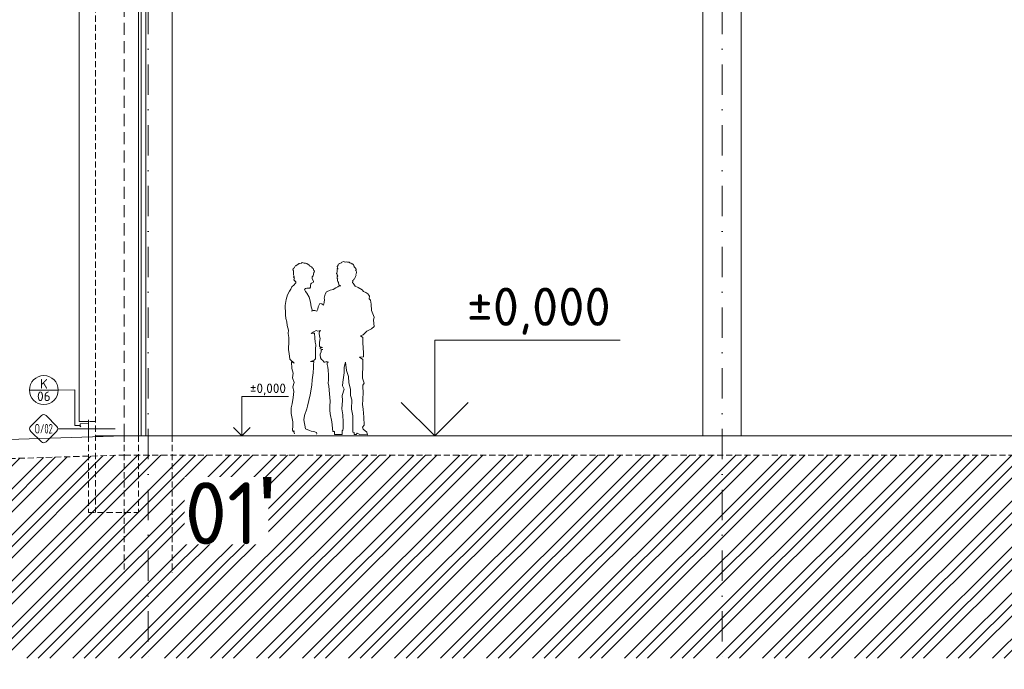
# Model space of a CAD drawing. Header units: millimetres. Extents: x -746391 to 410178, y -169697 to 100555.
# Tile 3 of 179: x -154942 to -144648, y -60278 to -53487. Entities that reach past the tile are written whole.
import ezdxf
from ezdxf.enums import TextEntityAlignment as Align

# ---------------------------------------------------------------- set-up
doc = ezdxf.new("R2010")
doc.units = ezdxf.units.MM
for name, pattern in [('CENTERX2', [101.6, 63.5, -12.7, 12.7, -12.7]), ('DASHDOT', [25.4, 12.7, -6.35, 0, -6.35]), ('DASHED', [19.05, 12.7, -6.35]), ('HIDDEN', [9.525, 6.35, -3.175])]:
    doc.linetypes.add(name, pattern=pattern)
doc.layers.get('0').update_dxf_attribs({"color": 9})
for name, color, linetype, lineweight in [('A99_N_kce-pohl', 9, 'Continuous', 9), ('A99_N_kce-rez-sil', 9, 'Continuous', 18), ('A99_N_koty-200-vysk', 9, 'Continuous', 9), ('A99_N_koty-50-vysk', 9, 'Continuous', 9), ('A99_N_txt-popis-200', 9, 'Continuous', 5), ('A99_N_znaceni 50', 9, 'Continuous', 5), ('A99_S_kce-pohl', 9, 'Continuous', 5), ('A99_S_kce-rez-sil', 9, 'Continuous', 15), ('A99_S_kce-rez-ten', 9, 'Continuous', 9), ('A99_S_osy', 9, 'CENTERX2', 5), ('A99_S_sraf', 9, 'Continuous', 9)]:
    doc.layers.add(name, color=color, linetype=linetype, lineweight=lineweight)
doc.styles.add('A99_kota', font='isocpeur.ttf', dxfattribs={"height": 2})
doc.styles.add('A99_popis', font='isocpeur.ttf')
doc.styles.add('ad_popis 100', font='isocpeur.ttf', dxfattribs={"height": 200})

# ---------------------------------------------------------------- blocks, each defined once
blk = doc.blocks.new('*U21')
at = {"color": 0, "linetype": 'ByBlock', "lineweight": -2}
blk.add_line((-3, 0), (7, 0), dxfattribs=at)
for points in [[(0, 0), (0, 5), (0, 5), (9.7, 5)], [(-1.75, 1.75), (0, 0), (1.75, 1.75)]]:
    blk.add_lwpolyline(points, dxfattribs=at)
at = {"color": 0, "linetype": 'ByBlock', "lineweight": -2, "style": 'A99_kota'}
for tag, p in [('VYSKA', (9.2, 7.75)), ('POPIS', (9.2, 4.5))]:
    blk.add_attdef(tag, text='', height=2, dxfattribs=at).set_placement(p, align=Align.TOP_RIGHT)
blk = doc.blocks.new('*U29')
at = {"color": 0, "linetype": 'ByBlock', "lineweight": -2}
blk.add_line((-3, 0), (7, 0), dxfattribs=at)
for points in [[(0, 0), (0, 8.2), (0, 8.2), (9.7, 8.2)], [(-1.75, 1.75), (0, 0), (1.75, 1.75)]]:
    blk.add_lwpolyline(points, dxfattribs=at)
at = {"color": 0, "linetype": 'ByBlock', "lineweight": -2, "style": 'A99_kota'}
for tag, p in [('VYSKA', (9.2, 10.95)), ('POPIS', (9.2, 7.7))]:
    blk.add_attdef(tag, text='', height=2, dxfattribs=at).set_placement(p, align=Align.TOP_RIGHT)
blk = doc.blocks.new('*U57')
at = {"color": 0}
for p, q in [((-0.72, 4.14), (-4.15, 0.71)), ((4.14, 0.71), (0.71, 4.14)), ((-4.15, -0.72), (-0.72, -4.15)), ((0.71, -4.15), (4.14, -0.72)), ((4.44, 0), (22.39, 0))]:
    blk.add_line(p, q, dxfattribs=at)
for centre, start, end in [((0, 3.42), 45, 135), ((-3.43, 0), 135, 225), ((3.42, 0), 315, 45), ((0, -3.43), 225, 315)]:
    blk.add_arc(centre, 1.01, start, end, dxfattribs=at)
at = {"color": 0, "linetype": 'ByBlock', "style": 'A99_popis', "width": 0.953108}
blk.add_attdef('SKLADBA', text='', height=3, rotation=0.0103, dxfattribs=at).set_placement((-2.86, -1.51), (2.86, -1.5), align=Align.FIT)
blk = doc.blocks.new('A$C09EE4D6F')
at = {"color": 8, "linetype": 'Continuous', "lineweight": 5}
for p, q in [((-83.4, 1395.7), (-80.8, 1407.9)), ((-80.8, 1407.9), (-75.5, 1409.5)), ((-75.5, 1409.5), (-73.3, 1414.6)), ((-73.3, 1414.6), (-69.3, 1424.2)), ((-69.3, 1424.2), (-64.4, 1422.1)), ((-64.4, 1422.1), (-54.2, 1430.7)), ((-54.2, 1430.7), (-48.3, 1435.6)), ((-48.3, 1435.6), (-40.8, 1442)), ((-40.8, 1442), (-38.3, 1439)), ((-38.3, 1439), (-32.2, 1444.1)), ((-32.2, 1444.1), (-18.3, 1445.8)), ((-18.3, 1445.8), (-13.7, 1450.4)), ((-13.7, 1450.4), (3.5, 1447.3)), ((3.5, 1447.3), (13.5, 1445.5)), ((13.5, 1445.5), (26.1, 1443.3)), ((26.1, 1443.3), (36.8, 1436.5)), ((36.8, 1436.5), (41.6, 1433.5)), ((41.6, 1433.5), (46.4, 1430.4)), ((46.4, 1430.4), (51.1, 1427.5)), ((51.1, 1427.5), (51.2, 1421.8)), ((51.2, 1421.8), (54.2, 1421.9)), ((54.2, 1421.9), (59.1, 1419.8)), ((59.1, 1419.8), (65.7, 1416.9)), ((65.7, 1416.9), (70.8, 1411.9)), ((70.8, 1411.9), (70.4, 1407.4)), ((70.4, 1407.4), (78.5, 1403.3)), ((78.5, 1403.3), (82.8, 1395.3)), ((279.4, 1411.1), (283.1, 1416.8)), ((288.7, 1405.1), (279.4, 1411.1)), ((281.2, 1423.3), (283.4, 1426.5)), ((283.1, 1416.8), (281.2, 1423.3)), ((281.9, 1395.4), (282.4, 1405.4)), ((282.4, 1405.4), (288.7, 1405.1)), ((283.4, 1426.5), (285.5, 1429.7)), ((285.5, 1429.7), (287.7, 1432.9)), ((287.1, 1436.8), (289.4, 1439.9)), ((287.7, 1432.9), (287.1, 1436.8)), ((289.4, 1439.9), (295.2, 1444.1)), ((293.8, 1446.1), (298.2, 1449.3)), ((295.2, 1444.1), (293.8, 1446.1)), ((298.2, 1449.3), (303.6, 1449.2)), ((303.6, 1449.2), (306.4, 1453.8)), ((306.4, 1453.8), (309, 1452.3)), ((309, 1452.3), (314.3, 1454.7)), ((314.3, 1454.7), (316.9, 1455.8)), ((316.9, 1455.8), (319.6, 1462.1)), ((319.6, 1462.1), (326.4, 1462.8)), ((326.4, 1462.8), (332.2, 1466.5)), ((332.2, 1466.5), (339, 1465.5)), ((339, 1465.5), (341.5, 1463.1)), ((341.5, 1463.1), (348.8, 1462.5)), ((348.8, 1462.5), (359.3, 1463.5)), ((359.3, 1463.5), (366.9, 1461.8)), ((366.9, 1461.8), (374.7, 1461.7)), ((374.7, 1461.7), (378.9, 1461.6)), ((378.9, 1461.6), (384.8, 1457.2)), ((384.8, 1457.2), (384.8, 1457.2)), ((384.8, 1457.2), (392, 1455.1)), ((392, 1455.1), (396.8, 1453.7)), ((396.8, 1453.7), (400.3, 1450)), ((400.3, 1450), (409.2, 1447.8)), ((409.2, 1447.8), (416, 1441.6)), ((416, 1441.6), (420.3, 1433.5)), ((420.3, 1433.5), (424.2, 1430.1)), ((424.2, 1430.1), (420.8, 1426.2)), ((420.8, 1426.2), (436.8, 1409.2)), ((436.8, 1409.2), (439.6, 1401.1)), ((-90.7, 1388.3), (-88.3, 1399.2)), ((-86, 1383.5), (-90.7, 1388.3)), ((-88.3, 1399.2), (-83.4, 1395.7)), ((-85.3, 1380.1), (-86, 1383.5)), ((-83.5, 1372.2), (-85.3, 1380.1)), ((-85.1, 1361.6), (-83.5, 1372.2)), ((-82.9, 1345.8), (-85.1, 1361.6)), ((-78.7, 1336.4), (-82.9, 1345.8)), ((-82.3, 1326.8), (-78.7, 1336.4)), ((-79.1, 1323), (-82.3, 1326.8)), ((-75.9, 1319.3), (-79.1, 1323)), ((-76.9, 1314.4), (-75.9, 1319.3)), ((82.4, 1340.6), (73.2, 1333.4)), ((73.2, 1333.4), (73.5, 1318.8)), ((85.3, 1368.6), (82.4, 1340.6)), ((82.8, 1395.3), (85, 1386.5)), ((85, 1386.5), (92.3, 1381)), ((88.3, 1372.8), (85.3, 1368.6)), ((92.3, 1381), (88.3, 1372.8)), ((277.2, 1365.9), (281.1, 1380.4)), ((282.1, 1359.8), (277.2, 1365.9)), ((281.1, 1380.4), (281.9, 1395.4)), ((281.1, 1352.1), (282.1, 1359.8)), ((287.1, 1346.9), (281.1, 1352.1)), ((283.1, 1336.5), (287.1, 1346.9)), ((283.3, 1322.2), (283.1, 1336.5)), ((286.7, 1321.6), (283.3, 1322.2)), ((285.6, 1314.8), (286.7, 1321.6)), ((426.8, 1322.8), (422.7, 1322.2)), ((422.7, 1322.2), (423.3, 1318.1)), ((431.1, 1328.8), (426.8, 1322.8)), ((433.9, 1335.6), (431.1, 1328.8)), ((434.5, 1343), (433.9, 1335.6)), ((439.6, 1401.1), (434.1, 1394.5)), ((434.1, 1394.5), (439.3, 1393)), ((436.9, 1349.9), (434.5, 1343)), ((441.9, 1365.6), (436.8, 1360.4)), ((436.8, 1360.4), (442.1, 1355.2)), ((442.1, 1355.2), (436.9, 1349.9)), ((439.3, 1393), (442.6, 1377.8)), ((442.6, 1377.8), (441.9, 1365.6)), ((-104.6, 1226.7), (-94.9, 1245.1)), ((-94.9, 1245.1), (-77.2, 1264.4)), ((-79, 1304.1), (-76.9, 1314.4)), ((-74.3, 1299.3), (-79, 1304.1)), ((-77.2, 1264.4), (-69.1, 1273.4)), ((-69.2, 1294.8), (-74.3, 1299.3)), ((-74.3, 1299.3), (-74.3, 1299.3)), ((-69.8, 1288.1), (-69.2, 1294.8)), ((-64.1, 1291.8), (-69.8, 1288.1)), ((-69.1, 1273.4), (-64, 1278.9)), ((-64, 1278.9), (-64.1, 1291.8)), ((30.6, 1238.4), (19.9, 1235.1)), ((43, 1238.7), (30.6, 1238.4)), ((55.1, 1238.2), (43, 1238.7)), ((59.3, 1246.5), (55.1, 1238.2)), ((60.9, 1260.5), (59.3, 1246.5)), ((62.4, 1275.5), (60.9, 1260.5)), ((69.5, 1281.3), (62.4, 1275.5)), ((82.9, 1285.6), (69.5, 1281.3)), ((73.5, 1318.8), (84.8, 1293.4)), ((84.8, 1293.4), (82.9, 1285.6)), ((250, 1231.8), (273.6, 1244.2)), ((273.6, 1244.2), (290.5, 1253)), ((284.5, 1308), (285.6, 1314.8)), ((289.8, 1299.2), (284.5, 1308)), ((295.2, 1290.4), (289.8, 1299.2)), ((290.5, 1253), (299.8, 1263.9)), ((294, 1287.8), (295.2, 1290.4)), ((294.5, 1285.1), (294, 1287.8)), ((296, 1277.6), (294.5, 1285.1)), ((297.5, 1270.2), (296, 1277.6)), ((314, 1264.1), (297.5, 1270.2)), ((299.8, 1263.9), (314, 1264.1)), ((413.5, 1307.6), (409, 1306.7)), ((409, 1306.7), (412.9, 1304.2)), ((412.9, 1304.2), (412.6, 1290.9)), ((412.6, 1290.9), (417.2, 1287.1)), ((417, 1313.6), (413.5, 1307.6)), ((421.1, 1314.6), (417, 1313.6)), ((417.2, 1287.1), (424.1, 1278.1)), ((423.3, 1318.1), (421.1, 1314.6)), ((424.1, 1278.1), (429.5, 1271.2)), ((429.5, 1271.2), (433.6, 1263.6)), ((433.6, 1263.6), (460.9, 1253)), ((460.9, 1253), (493.6, 1232.9)), ((-142.3, 1140.4), (-129.5, 1179.4)), ((-129.5, 1179.4), (-114.3, 1208.4)), ((-114.3, 1208.4), (-104.6, 1226.7)), ((19.9, 1235.1), (12, 1226.9)), ((12, 1226.9), (20.8, 1210.3)), ((20.8, 1210.3), (31.7, 1195.7)), ((31.7, 1195.7), (50.2, 1162.7)), ((50.2, 1162.7), (62.6, 1121.1)), ((176, 1157.9), (183.8, 1189.5)), ((180.7, 1144.6), (176, 1157.9)), ((183.8, 1189.5), (194.5, 1209.5)), ((194.5, 1209.5), (224.5, 1224.2)), ((224.5, 1224.2), (250, 1231.8)), ((493.6, 1232.9), (505.3, 1220)), ((505.3, 1220), (524.2, 1211)), ((524.2, 1211), (542.1, 1200.1)), ((542.1, 1200.1), (550.9, 1190.2)), ((550.9, 1190.2), (555.6, 1180.5)), ((555.6, 1180.5), (554.1, 1158)), ((554.1, 1158), (564.5, 1147.8)), ((-148.9, 1090.2), (-142.3, 1140.4)), ((-147.3, 1066.4), (-148.9, 1090.2)), ((62.6, 1121.1), (65.6, 1101.2)), ((65.6, 1101.2), (68.6, 1081.2)), ((68.6, 1081.2), (78.5, 1057.8)), ((126.9, 1063.8), (129.2, 1082.8)), ((129.2, 1082.8), (136.7, 1100.4)), ((136.7, 1100.4), (141.6, 1111.9)), ((141.6, 1111.9), (159.4, 1109.8)), ((159.4, 1109.8), (173.2, 1098.4)), ((173.2, 1098.4), (176.9, 1121.5)), ((176.9, 1121.5), (180.7, 1144.6)), ((564.5, 1147.8), (571.2, 1114.8)), ((571.2, 1114.8), (575.9, 1062.9)), ((-145.7, 1042.7), (-147.3, 1066.4)), ((-143.7, 1011.8), (-145.7, 1042.7)), ((-141.6, 981), (-143.7, 1011.8)), ((78.5, 1057.8), (75.8, 1045.3)), ((75.8, 1045.3), (87.3, 1050.9)), ((87.3, 1050.9), (100.2, 1051.3)), ((100.2, 1051.3), (118.7, 1046.6)), ((118.7, 1046.6), (126.9, 1063.8)), ((118.7, 1046.6), (118.7, 1046.6)), ((575.9, 1062.9), (598.1, 1005.1)), ((598.1, 1005.1), (593.5, 980.3)), ((-132.4, 951.5), (-141.6, 981)), ((-129.7, 920.7), (-132.4, 951.5)), ((-123.1, 902.2), (-129.7, 920.7)), ((578.5, 907), (540.2, 887.6)), ((600.2, 927.4), (578.5, 907)), ((593.5, 980.3), (600.2, 927.4)), ((-116.6, 883.7), (-123.1, 902.2)), ((-118.2, 855.5), (-116.6, 883.7)), ((-112.1, 820.6), (-118.2, 855.5)), ((96.4, 872.5), (72.9, 857.7)), ((72.9, 857.7), (100.4, 861.5)), ((115, 884.2), (96.4, 872.5)), ((100.4, 861.5), (105.5, 824.3)), ((128.3, 880.4), (115, 884.2)), ((152.5, 886.8), (128.3, 880.4)), ((140.1, 864.3), (142.4, 877.7)), ((145, 839.1), (140.1, 864.3)), ((142.4, 877.7), (152.5, 886.8)), ((149.1, 818.5), (145, 839.1)), ((510.3, 856.7), (486.3, 848.8)), ((486.3, 848.8), (506.3, 833.3)), ((506.3, 833.3), (509.1, 789.5)), ((540.2, 887.6), (510.3, 856.7)), ((-112.3, 717.6), (-112.2, 795)), ((-112.2, 795), (-112.1, 820.6)), ((105.5, 824.3), (107.6, 786.8)), ((107.6, 786.8), (113.5, 765.4)), ((113.5, 765.4), (113.5, 728.5)), ((146.2, 787.9), (149.1, 818.5)), ((146.8, 751.8), (146.2, 787.9)), ((171.3, 744.6), (146.8, 751.8)), ((150.5, 742.6), (171.3, 744.6)), ((151.7, 730.7), (150.5, 742.6)), ((509.1, 789.5), (514.4, 705.5)), ((-107.3, 688.5), (-112.3, 717.6)), ((-99.1, 640.9), (-107.3, 688.5)), ((113.5, 728.5), (113.5, 691.6)), ((113.5, 691.6), (113.5, 647)), ((174.4, 725.9), (151.7, 730.7)), ((152.5, 688.4), (160.9, 707.3)), ((153.4, 681.2), (152.5, 688.4)), ((156.4, 657.2), (153.4, 681.2)), ((160.6, 721.7), (174.4, 725.9)), ((160.9, 707.3), (160.6, 721.7)), ((516.5, 671.4), (482.4, 669.3)), ((482.4, 669.3), (510.3, 649.6)), ((514.4, 705.5), (516.5, 671.4)), ((-64.4, 607.4), (-99.1, 640.9)), ((-81.7, 562.9), (-85.7, 617.9)), ((-85.7, 617.9), (-64.4, 607.4)), ((103.1, 635.3), (74, 623.6)), ((74, 623.6), (101.5, 624.1)), ((101.5, 624.1), (97.8, 596.8)), ((97.8, 596.8), (98, 575.6)), ((113.5, 647), (103.1, 635.3)), ((165.7, 641.7), (156.4, 657.2)), ((173.9, 638.2), (165.7, 641.7)), ((186.7, 620.2), (173.9, 638.2)), ((192.3, 622), (186.7, 620.2)), ((209.9, 627.5), (192.3, 622)), ((222.9, 622), (209.9, 627.5)), ((212.5, 601), (212.9, 622.2)), ((219.1, 580.9), (212.5, 601)), ((212.9, 622.2), (222.9, 622)), ((222.4, 554.4), (219.1, 580.9)), ((365.4, 625.3), (355.2, 581.5)), ((355.2, 581.5), (357.1, 536.5)), ((374.8, 554.9), (365.4, 625.3)), ((510.3, 649.6), (511.2, 576.9)), ((-70.1, 524.6), (-81.7, 562.9)), ((-74.4, 484.9), (-70.1, 524.6)), ((98.4, 529.6), (89.9, 472)), ((98, 575.6), (98.4, 529.6)), ((227.2, 515.8), (222.4, 554.4)), ((226.5, 476.8), (227.2, 515.8)), ((357.1, 536.5), (348.1, 457.6)), ((392.8, 504.7), (374.8, 554.9)), ((397.3, 451.6), (392.8, 504.7)), ((511.2, 576.9), (511.7, 534.6)), ((511.7, 534.6), (512.1, 492.3)), ((-61.5, 447.1), (-74.4, 484.9)), ((-71.1, 408.2), (-61.5, 447.1)), ((88.1, 427.8), (76.6, 344.6)), ((89.9, 472), (88.1, 427.8)), ((225.8, 443.1), (226.5, 476.8)), ((231.4, 425.1), (225.8, 443.1)), ((234.7, 388.4), (231.4, 425.1)), ((348.1, 457.6), (344.5, 426)), ((344.5, 426), (360.6, 398.5)), ((412.1, 400.4), (397.3, 451.6)), ((512.1, 492.3), (526.3, 452.5)), ((526.3, 452.5), (513.8, 436.2)), ((513.8, 436.2), (515.9, 415.7)), ((515.9, 415.7), (519.6, 379.5)), ((-61.5, 369.5), (-71.1, 408.2)), ((-67.2, 319.7), (-64.3, 344.6)), ((-64.3, 344.6), (-61.5, 369.5)), ((76.6, 344.6), (56.6, 251.1)), ((243.1, 295.7), (234.7, 388.4)), ((360.6, 398.5), (345, 345.2)), ((345, 345.2), (348.1, 303.3)), ((413.1, 347.2), (412.1, 400.4)), ((425.3, 309.1), (413.1, 347.2)), ((519.6, 379.5), (517.2, 313.5)), ((-82.3, 233.2), (-73.4, 266.7)), ((-73.4, 266.7), (-67.2, 319.7)), ((56.6, 251.1), (51.4, 226.9)), ((241.2, 253.5), (243.1, 295.7)), ((244.2, 221.5), (241.2, 253.5)), ((348.1, 303.3), (343, 232.8)), ((425.2, 231.9), (425.3, 309.1)), ((517.2, 313.5), (515.7, 273.2)), ((515.7, 273.2), (522, 233.4)), ((-79.5, 186.6), (-82.3, 233.2)), ((-63.8, 117.3), (-79.5, 186.6)), ((32.2, 170.7), (26.8, 134.8)), ((51.4, 226.9), (32.2, 170.7)), ((247.2, 189.5), (244.2, 221.5)), ((262.3, 122.1), (247.2, 189.5)), ((343, 232.8), (353.2, 183.2)), ((353.2, 183.2), (356.4, 122.1)), ((435.3, 177), (425.2, 231.9)), ((440.4, 38.6), (435.3, 177)), ((522, 233.4), (529.5, 167.5)), ((529.5, 167.5), (532.1, 100.7)), ((-65.3, 44.6), (-64.4, 86.9)), ((-64.4, 86.9), (-63.8, 117.3)), ((26.8, 134.8), (42.2, 61)), ((272.4, 43.4), (262.3, 122.1)), ((356.4, 122.1), (356.4, 69.6)), ((532.1, 100.7), (519.3, 83.9)), ((519.3, 83.9), (524.4, 67.2)), ((-55.5, 31.7), (-66.4, 38.5)), ((-66.4, 38.5), (-48, 38.5)), ((-48, 38.5), (-65.3, 44.6)), ((-49.4, 15.2), (-55.5, 31.7)), ((42.2, 61), (76.8, 47)), ((76.8, 47), (91.3, 41.2)), ((91.3, 41.2), (111.4, 38.6)), ((111.4, 38.6), (134.2, 30.1)), ((134.2, 30.1), (137.3, 21.9)), ((137.3, 21.9), (136.8, 16.5)), ((285.2, 41), (272.4, 43.4)), ((285.2, 18.4), (285.2, 41)), ((351.3, 19.1), (285.2, 18.4)), ((356.4, 55.3), (348.8, 50.5)), ((348.8, 50.5), (351.3, 19.1)), ((356.4, 69.6), (356.4, 55.3)), ((450.6, 36.2), (440.4, 38.6)), ((450.6, 20.1), (450.6, 36.2)), ((468.4, 20.2), (450.6, 20.1)), ((476.1, 31.4), (468.4, 20.2)), ((499, 20.5), (476.1, 31.4)), ((562.7, 21.1), (499, 20.5)), ((524.4, 67.2), (557.5, 41)), ((557.5, 41), (562.7, 21.1))]:
    blk.add_line(p, q, dxfattribs=at)
blk = doc.blocks.new('*U18')
at = {"color": 0, "linetype": 'ByBlock'}
blk.add_line((-3.02, 0), (3.02, 0), dxfattribs=at)
blk.add_circle((0, 0), 3.02, dxfattribs=at)
at = {"color": 0, "linetype": 'ByBlock', "style": 'A99_popis'}
for tag, p in [('KATEGORIE', (0, 1.31)), ('PRVEK', (0, -1.3))]:
    blk.add_attdef(tag, text='', height=2, dxfattribs=at).set_placement(p, align=Align.MIDDLE_CENTER)

msp = doc.modelspace()

# ---------------------------------------------------------------- hatches: boundary and pattern name
at = {"layer": 'A99_S_sraf', "linetype": 'Continuous', "lineweight": 0}
h = msp.add_hatch(dxfattribs=at)
h.set_pattern_fill('ZEM_PUVODNI', color=256, scale=85, angle=180)
h.set_pattern_definition([(225, (-159598.3, -13202.5), (240.4163, -240.4163), []), (225, (-159718.5, -13202.5), (240.4163, -240.4163), []), (225, (-159838.72, -13202.5), (240.4163, -240.4163), [])])
h.paths.add_polyline_path([(-153848.3, -58037.6), (-160245.2, -58237.5), (-164562.1, -58237.5), (-164562.1, -60162.5), (-4485.8, -60162.5), (-4485.8, -58037.5)])

# ---------------------------------------------------------------- linework, layer by layer
at = {"layer": 'A99_N_kce-pohl', "color": 1, "linetype": 'DASHDOT', "lineweight": 5, "ltscale": 25}
msp.add_line((-147598.3, -41887.5), (-147598.3, -60277.5), dxfattribs=at)
at = {"layer": 'A99_N_kce-rez-sil', "color": 5, "linetype": 'Continuous', "lineweight": 18, "flags": 128}
msp.add_lwpolyline([(-153673.3, -52672.5), (-153623.3, -52672.5), (-153623.3, -57837.5), (-153673.3, -57837.5)], close=True, dxfattribs=at)
at = {"layer": 'A99_N_znaceni 50', "lineweight": 5}
for points in [[(-154538.3, -57358.5), (-154366.7, -57357.9)], [(-154366.7, -57357.9), (-154366.7, -57730), (-154310.5, -57730)]]:
    msp.add_lwpolyline(points, dxfattribs=at)
at = {"layer": 'A99_S_kce-pohl', "linetype": 'Continuous'}
for p, q in [((-153348.3, -57837.5), (-153348.3, -45814.4)), ((-147798.3, -57837.5), (-147798.3, -46717.5)), ((-147398.3, -57837.5), (-147398.3, -46717.5))]:
    msp.add_line(p, q, dxfattribs=at)
at = {"layer": 'A99_S_kce-pohl', "color": 5, "linetype": 'Continuous', "lineweight": 5}
for points in [[(-154318.3, -52837.5), (-154318.3, -57687.5)], [(-153698.3, -52837.5), (-153698.3, -57837.5)], [(-154318.3, -57687.5), (-154223.3, -57687.5)], [(-154223.3, -57837.5), (-154223.3, -57687.5)]]:
    msp.add_lwpolyline(points, dxfattribs=at)
at = {"layer": 'A99_S_kce-rez-sil', "linetype": 'Continuous'}
msp.add_line((-154148.3, -57837.5), (-8798.3, -57837.5), dxfattribs=at)
at = {"layer": 'A99_S_kce-rez-sil', "color": 7, "linetype": 'HIDDEN', "lineweight": 5, "ltscale": 10}
msp.add_line((-153842.1, -58037.4), (-8498.3, -58037.5), dxfattribs=at)
at = {"layer": 'A99_S_kce-rez-sil', "color": 1, "linetype": 'Continuous', "lineweight": 5}
msp.add_lwpolyline([(-154301, -57733.5), (-154310.5, -57743), (-154310.5, -57711.5), (-154223.3, -57703.7), (-154223.3, -57671.3)], dxfattribs=at)
at = {"layer": 'A99_S_kce-rez-sil', "linetype": 'Continuous'}
msp.add_lwpolyline([(-153848.3, -57837.5), (-160248.3, -58037.5), (-164562.1, -58037.5)], dxfattribs=at)
at = {"layer": 'A99_S_kce-rez-sil', "color": 7, "linetype": 'HIDDEN', "lineweight": 5, "ltscale": 10}
for points in [[(-153848.3, -57837.5), (-153848.3, -59270)], [(-153348.3, -57837.5), (-153348.3, -59270)], [(-153842.1, -58037.4), (-160245.2, -58237.5), (-164562.1, -58237.5)]]:
    msp.add_lwpolyline(points, dxfattribs=at)
at = {"layer": 'A99_S_kce-rez-ten', "color": 7, "linetype": 'DASHED', "ltscale": 10}
msp.add_line((-153848.3, -57837.5), (-153848.3, -44107.5), dxfattribs=at)
at = {"layer": 'A99_S_kce-rez-ten', "color": 5, "linetype": 'DASHED', "lineweight": 5, "ltscale": 5}
for points in [[(-154148.3, -52777.5), (-154148.3, -58637.5)], [(-154148.3, -57687.5), (-154223.3, -57687.5)], [(-154223.3, -57837.5), (-154223.3, -57837.5), (-154223.3, -58637.5)], [(-153698.3, -57837.5), (-153698.3, -58637.5)], [(-154223.3, -58637.5), (-153698.3, -58637.5)]]:
    msp.add_lwpolyline(points, dxfattribs=at)
at = {"layer": 'A99_S_osy', "linetype": 'DASHDOT', "lineweight": 5, "ltscale": 25}
msp.add_line((-153598.3, -41887.5), (-153598.3, -60277.5), dxfattribs=at)

# ---------------------------------------------------------------- block references
at = {"layer": 'A99_N_kce-pohl', "xscale": 1.248429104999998, "yscale": 1.248429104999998, "zscale": 1.248429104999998, "rotation": 358.8551984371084}
msp.add_blockref('A$C09EE4D6F', (-152008.3, -57837.5), dxfattribs=at)
at = {"layer": 'A99_N_koty-200-vysk', "lineweight": 5, "xscale": 200, "yscale": 200, "zscale": 200}
msp.add_blockref('*U21', (-150603.3, -57837.5), dxfattribs=at).add_auto_attribs({'VYSKA': '±0,000'})
at = {"layer": 'A99_N_koty-50-vysk', "lineweight": 5, "xscale": 50, "yscale": 50, "zscale": 50}
msp.add_blockref('*U29', (-152618.3, -57837.5), dxfattribs=at).add_auto_attribs({'VYSKA': '±0,000'})
at = {"layer": 'A99_N_znaceni 50', "xscale": 50, "yscale": 50, "zscale": 50}
msp.add_blockref('*U18', (-154689.3, -57358.5), dxfattribs=at).add_auto_attribs({'KATEGORIE': 'K', 'PRVEK': '06'})
at = {"layer": 'A99_N_znaceni 50', "lineweight": 5}
ref = msp.add_blockref('*U57', (-154690.3, -57762.5), dxfattribs=dict(at, xscale=33.325, yscale=33.325, zscale=33.325))
ref.add_attrib('SKLADBA', 'O/02', dxfattribs={"layer": '0', "color": 0, "linetype": 'ByBlock', "height": 100, "rotation": 0.01026, "style": 'A99_popis', "width": 0.657151}).set_placement((-154785.8, -57812.7), (-154595.2, -57812.6), align=Align.FIT)

# ---------------------------------------------------------------- next in the draw order: texts
at = {"layer": 'A99_N_txt-popis-200', "color": 1, "lineweight": 0, "insert": (-153218.3, -58267.5), "char_height": 650, "attachment_point": 1, "style": 'ad_popis 100', "bg_fill": 3, "box_fill_scale": 1, "bg_fill_color": 256, "bg_fill_transparency": 0}
msp.add_mtext_dynamic_manual_height_columns("01{\\fArial|b0|i0|c238|p34;\\H1.08333x;'}", width=875, gutter_width=1000, heights=[0], dxfattribs=at)

doc.saveas('drawing.dxf')
